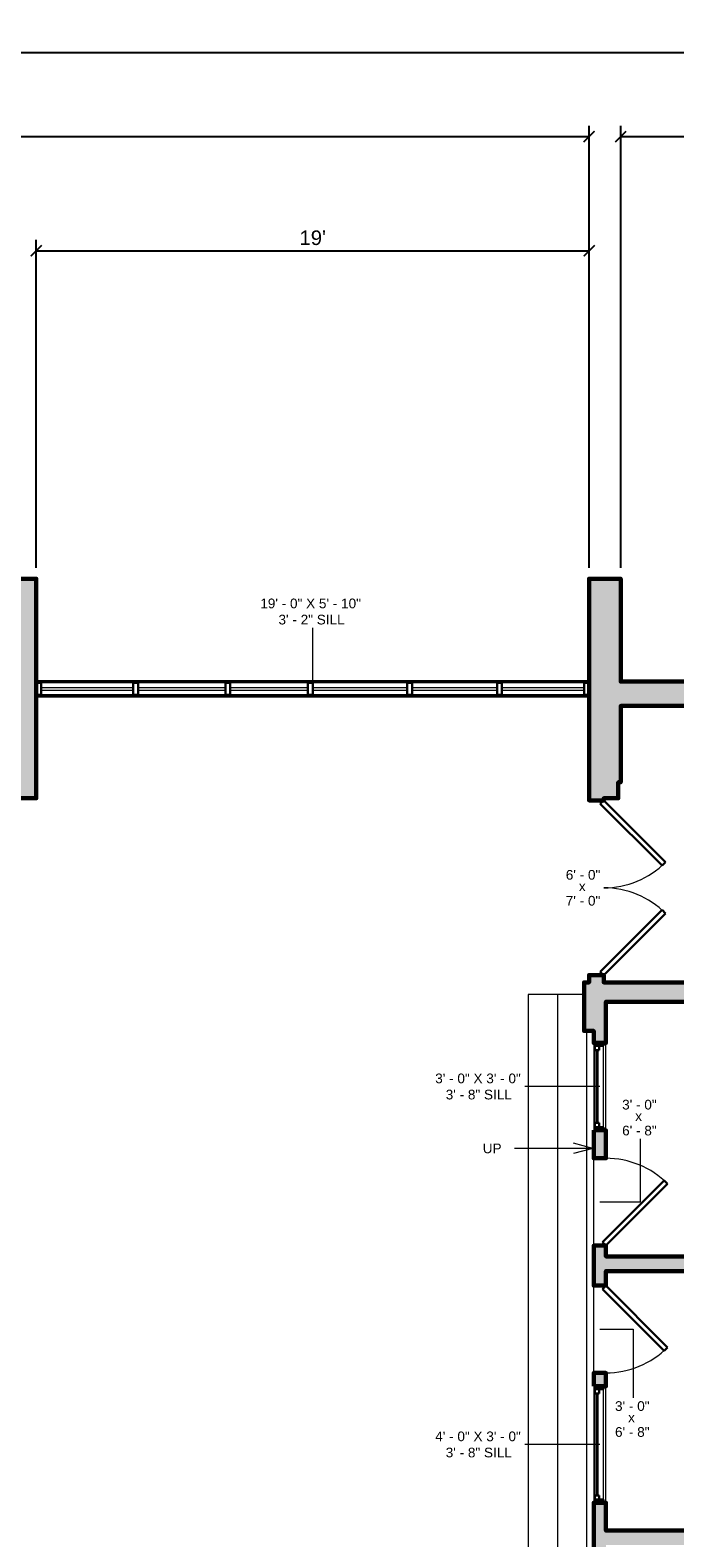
# Model space of a CAD drawing. Header units: inches. Extents: x -2078 to 109126, y -964 to 6385.
# Tile 146 of 256: x 23042 to 23308, y 4221 to 4842. Entities that reach past the tile are written whole.
import ezdxf

# ---------------------------------------------------------------- set-up
doc = ezdxf.new("R2010")
doc.units = ezdxf.units.IN
doc.header["$MEASUREMENT"] = 0
for name, color, linetype, lineweight in [('A-ANNO', 2, 'Continuous', 5), ('A-ANNO-DIMS', 1, 'Continuous', 9), ('A-DOOR', 1, 'Continuous', 18), ('A-GLAZ', 2, 'Continuous', 30), ('A-GLAZ-CURT', 52, 'Continuous', 9), ('A-GLAZ-CWMG', 51, 'Continuous', 9), ('A-STRS', 4, 'Continuous', 9), ('A-WALL', 3, 'Continuous', 40), ('A-WINDOWS', 2, 'Continuous', 18)]:
    doc.layers.add(name, color=color, linetype=linetype, lineweight=lineweight)
doc.layers.add('A-HATCH', color=9, linetype='Continuous')
doc.styles.add('Arial_1', font='arial.ttf', dxfattribs={"height": 0.0625})
doc.styles.add('Arial_2', font='arial.ttf', dxfattribs={"height": 3})
doc.styles.add('JC', font='arial.ttf', dxfattribs={"height": 0.125})
doc.dimstyles.new('JC-DIMS', dxfattribs={"dimtxt": 0.125, "dimasz": 0.09375, "dimexe": 0.09375, "dimexo": 0.09375, "dimgap": 0.046875, "dimtad": 1, "dimdec": 1, "dimzin": 0, "dimdsep": 46, "dimlunit": 4, "dimtxsty": 'JC', "dimblk": 'ARCHTICK', "dimcen": 0.09, "dimclrd": 1, "dimclre": 1, "dimclrt": 256, "dimadec": 0, "dimazin": 0, "dimtfac": 1, "dimtdec": 1, "dimtofl": 0, "dimtmove": 1, "dimatfit": 3, "dimfxl": 1, "dimtolj": 1, "dimtzin": 0, "dimarcsym": 0})

# ---------------------------------------------------------------- blocks, each defined once
blk = doc.blocks.new('JC_DOOR_SINGLE PANEL - SINGLE DOOR-1565138-2nd Floor Plan')
at = {"layer": 'A-DOOR', "lineweight": 30}
for p, q in [((-8.87, -26.54), (16.59, -1.09)), ((18, -2.5), (-7.46, -27.96)), ((16.59, -1.09), (18, -2.5)), ((-7.46, -27.96), (-8.87, -26.54))]:
    blk.add_line(p, q, dxfattribs=at)
at = {"layer": 'A-DOOR', "lineweight": 9}
blk.add_arc((18, -2.5), 36, 180, 225, dxfattribs=at)
blk = doc.blocks.new('JC_WINDOW HUNG - HUNG WINDOW-1565139-2nd Floor Plan')
at = {"layer": 'A-GLAZ'}
for p, q in [((-24, 2.5), (-24, -2.5)), ((-24, 2), (-21, 2)), ((-22.75, 2), (-22.75, -1.5)), ((-22.75, 0.25), (-21, 0.25)), ((-21, 2), (-21, 0.25)), ((21, 2), (24, 2)), ((21, 2), (21, 0.25)), ((22.75, 0.25), (21, 0.25)), ((22.75, 2), (22.75, -1.5)), ((24, -2.5), (24, 2.5)), ((-24, -1.5), (-22.75, -1.5)), ((22.75, -1.5), (24, -1.5))]:
    blk.add_line(p, q, dxfattribs=at)
at = {"layer": 'A-GLAZ', "lineweight": 9}
for p, q in [((-21, 2), (21, 2)), ((-22.75, -1.5), (22.75, -1.5))]:
    blk.add_line(p, q, dxfattribs=at)
at = {"layer": 'A-GLAZ', "lineweight": 40}
blk.add_line((-21, 1.125), (21, 1.125), dxfattribs=at)
at = {"layer": 'A-WINDOWS'}
for p, q in [((24, 2.5), (-24, 2.5)), ((-24, -2.5), (24, -2.5))]:
    blk.add_line(p, q, dxfattribs=at)
blk = doc.blocks.new('JC_DOOR_SINGLE PANEL - SINGLE DOOR-1565156-2nd Floor Plan')
at = {"layer": 'A-DOOR', "lineweight": 30}
for p, q in [((-7.46, 27.96), (-8.87, 26.54)), ((-8.87, 26.54), (16.59, 1.09)), ((18, 2.5), (-7.46, 27.96)), ((16.59, 1.09), (18, 2.5))]:
    blk.add_line(p, q, dxfattribs=at)
at = {"layer": 'A-DOOR', "lineweight": 9}
blk.add_arc((18, 2.5), 36, 135, 180, dxfattribs=at)
blk = doc.blocks.new('JC_WINDOW HUNG - HUNG WINDOW-1565157-2nd Floor Plan')
at = {"layer": 'A-GLAZ'}
for p, q in [((-18, 2.5), (-18, -2.5)), ((-18, 2), (-15, 2)), ((-16.75, 2), (-16.75, -1.5)), ((-16.75, 0.25), (-15, 0.25)), ((-15, 2), (-15, 0.25)), ((15, 2), (18, 2)), ((15, 2), (15, 0.25)), ((16.75, 0.25), (15, 0.25)), ((16.75, 2), (16.75, -1.5)), ((18, -2.5), (18, 2.5)), ((-18, -1.5), (-16.75, -1.5)), ((16.75, -1.5), (18, -1.5))]:
    blk.add_line(p, q, dxfattribs=at)
at = {"layer": 'A-GLAZ', "lineweight": 9}
for p, q in [((-15, 2), (15, 2)), ((-16.75, -1.5), (16.75, -1.5))]:
    blk.add_line(p, q, dxfattribs=at)
at = {"layer": 'A-GLAZ', "lineweight": 40}
blk.add_line((-15, 1.125), (15, 1.125), dxfattribs=at)
at = {"layer": 'A-WINDOWS'}
for p, q in [((18, 2.5), (-18, 2.5)), ((-18, -2.5), (18, -2.5))]:
    blk.add_line(p, q, dxfattribs=at)
blk = doc.blocks.new('JC_DOUBLE DOOR - DOUBLE DOOR-1558491-2nd Floor Plan')
at = {"layer": 'A-DOOR', "lineweight": 30}
for p, q in [((-36, 3), (-10.54, 28.46)), ((-9.13, 27.04), (-34.59, 1.59)), ((-10.54, 28.46), (-9.13, 27.04)), ((10.54, 28.46), (9.13, 27.04)), ((9.13, 27.04), (34.59, 1.59)), ((36, 3), (10.54, 28.46)), ((-34.59, 1.59), (-36, 3)), ((34.59, 1.59), (36, 3))]:
    blk.add_line(p, q, dxfattribs=at)
at = {"layer": 'A-DOOR', "lineweight": 9}
for centre, start, end in [((-36, 3), 0, 45), ((36, 3), 135, 180)]:
    blk.add_arc(centre, 36, start, end, dxfattribs=at)
blk = doc.blocks.new('Instance - Opening - 16_ x 24_-1599529-2nd Floor Plan')
at = {"layer": 'A-WINDOWS'}
for p, q in [((-114, -3), (-114, 3)), ((-114, 3), (114, 3)), ((114, 3), (114, -3)), ((114, -3), (-114, -3))]:
    blk.add_line(p, q, dxfattribs=at)
blk = doc.blocks.new('System Panel - Glazed-1599305-2nd Floor Plan')
at = {"layer": 'A-GLAZ-CURT', "lineweight": 18}
for p, q in [((19, 0.5), (-19, 0.5)), ((-19, 0.5), (-19, -0.5)), ((19, -0.5), (19, 0.5)), ((-19, -0.5), (19, -0.5))]:
    blk.add_line(p, q, dxfattribs=at)
blk = doc.blocks.new('System Panel - Glazed-1599544-2nd Floor Plan')
at = {"layer": 'A-GLAZ-CURT', "lineweight": 18}
for p, q in [((17, 0.5), (-17, 0.5)), ((-17, 0.5), (-17, -0.5)), ((17, -0.5), (17, 0.5)), ((-17, -0.5), (17, -0.5))]:
    blk.add_line(p, q, dxfattribs=at)
blk = doc.blocks.new('System Panel - Glazed-1598710-2nd Floor Plan')
at = {"layer": 'A-GLAZ-CURT', "lineweight": 18}
for p, q in [((17.5, 0.5), (-17.5, 0.5)), ((-17.5, 0.5), (-17.5, -0.5)), ((17.5, -0.5), (17.5, 0.5)), ((-17.5, -0.5), (17.5, -0.5))]:
    blk.add_line(p, q, dxfattribs=at)
blk = doc.blocks.new('System Panel - Glazed-1598711-2nd Floor Plan')
at = {"layer": 'A-GLAZ-CURT', "lineweight": 18}
for p, q in [((19.5, 0.5), (-19.5, 0.5)), ((-19.5, 0.5), (-19.5, -0.5)), ((19.5, -0.5), (19.5, 0.5)), ((-19.5, -0.5), (19.5, -0.5))]:
    blk.add_line(p, q, dxfattribs=at)
blk = doc.blocks.new('System Panel - Glazed-1598712-2nd Floor Plan')
at = {"layer": 'A-GLAZ-CURT', "lineweight": 18}
for p, q in [((16, 0.5), (-16, 0.5)), ((-16, 0.5), (-16, -0.5)), ((16, -0.5), (16, 0.5)), ((-16, -0.5), (16, -0.5))]:
    blk.add_line(p, q, dxfattribs=at)
blk = doc.blocks.new('System Panel - Glazed-1598709-2nd Floor Plan')
at = {"layer": 'A-GLAZ-CURT', "lineweight": 18}
for p, q in [((18, 0.5), (-18, 0.5)), ((-18, 0.5), (-18, -0.5)), ((18, -0.5), (18, 0.5)), ((-18, -0.5), (18, -0.5))]:
    blk.add_line(p, q, dxfattribs=at)
blk = doc.blocks.new('Rectangular Mullion - 2_5_ x 5_ rectangular-1564720-2nd Floor Plan')
at = {"layer": 'A-GLAZ-CWMG', "lineweight": 30}
for p, q in [((0, 2.5), (-2, 2.5)), ((-2, 2.5), (-2, -2.5)), ((0, -2.5), (0, 2.5)), ((-2, -2.5), (0, -2.5))]:
    blk.add_line(p, q, dxfattribs=at)
blk = doc.blocks.new('Rectangular Mullion - 2_5_ x 5_ rectangular-1564723-2nd Floor Plan')
at = {"layer": 'A-GLAZ-CWMG', "lineweight": 30}
for p, q in [((-2, 2.5), (0, 2.5)), ((-2, -2.5), (-2, 2.5)), ((0, 2.5), (0, -2.5)), ((0, -2.5), (-2, -2.5))]:
    blk.add_line(p, q, dxfattribs=at)
blk = doc.blocks.new('Rectangular Mullion - 2_5_ x 5_ rectangular-V12-2nd Floor Plan')
at = {"layer": 'A-GLAZ-CWMG'}
for p, q in [((-269.51, 466.61), (-307.51, 466.61)), ((-269.51, 461.61), (-307.51, 461.61))]:
    blk.add_line(p, q, dxfattribs=at)
blk = doc.blocks.new('Rectangular Mullion - 2_5_ x 5_ rectangular-1564719-2nd Floor Plan')
at = {"layer": 'A-GLAZ-CWMG', "lineweight": 30}
for p, q in [((-1, 2.5), (1, 2.5)), ((-1, -2.5), (-1, 2.5)), ((1, 2.5), (1, -2.5)), ((1, -2.5), (-1, -2.5))]:
    blk.add_line(p, q, dxfattribs=at)
blk = doc.blocks.new('Rectangular Mullion - 2_5_ x 5_ rectangular-V13-2nd Floor Plan')
at = {"layer": 'A-GLAZ-CWMG'}
for p, q in [((875.48, 466.61), (841.49, 466.61)), ((875.48, 461.61), (841.49, 461.61))]:
    blk.add_line(p, q, dxfattribs=at)
blk = doc.blocks.new('Rectangular Mullion - 2_5_ x 5_ rectangular-1575378-2nd Floor Plan')
at = {"layer": 'A-GLAZ-CWMG'}
for p, q in [((-358.51, 466.61), (-393.51, 466.61)), ((-358.51, 461.61), (-393.51, 461.61))]:
    blk.add_line(p, q, dxfattribs=at)
blk = doc.blocks.new('Rectangular Mullion - 2_5_ x 5_ rectangular-1564715-2nd Floor Plan')
at = {"layer": 'A-GLAZ-CWMG'}
for p, q in [((-395.51, 466.61), (-434.51, 466.61)), ((-395.51, 461.61), (-434.51, 461.61))]:
    blk.add_line(p, q, dxfattribs=at)
blk = doc.blocks.new('Rectangular Mullion - 2_5_ x 5_ rectangular-1576960-2nd Floor Plan')
at = {"layer": 'A-GLAZ-CWMG'}
for p, q in [((-324.51, 466.61), (-356.51, 466.61)), ((-324.51, 461.61), (-356.51, 461.61))]:
    blk.add_line(p, q, dxfattribs=at)
blk = doc.blocks.new('Rectangular Mullion - 2_5_ x 5_ rectangular-1573216-2nd Floor Plan')
at = {"layer": 'A-GLAZ-CWMG'}
for p, q in [((-470.51, 466.61), (-506.51, 466.61)), ((-470.51, 461.61), (-506.51, 461.61))]:
    blk.add_line(p, q, dxfattribs=at)
blk = doc.blocks.new('Stairs 5 - Stairs 5-1667796-2nd Floor Plan')
at = {"layer": 'A-STRS'}
for p, q in [((864.37, 338.11), (852.37, 338.11)), ((852.37, 338.11), (852.37, 23.11)), ((875.37, 338.11), (864.37, 338.11)), ((864.37, 338.11), (864.37, 23.11)), ((876.37, 323.11), (876.37, 23.11)), ((879.37, 234.61), (879.37, 270.61)), ((879.37, 182.11), (879.37, 218.11)), ((879.37, 72.11), (879.37, 108.11)), ((852.37, 23.11), (864.37, 23.11)), ((864.37, 23.11), (876.37, 23.11)), ((876.37, 23.11), (879.37, 23.11))]:
    blk.add_line(p, q, dxfattribs=at)
blk = doc.blocks.new('_ArchTick')
at = {"color": 0, "linetype": 'ByBlock', "const_width": 0.15}
blk.add_lwpolyline([(-0.5, -0.5), (0.5, 0.5)], dxfattribs=at)
blk = doc.blocks.new('*D865')
at = {"layer": 'A-ANNO-DIMS', "color": 1, "lineweight": -2, "transparency": 16777216}
for p, q in [((22686.88, 4572.24), (22686.88, 4802.94)), ((23272.88, 4620.69), (23272.88, 4802.94)), ((22686.88, 4798.44), (23272.88, 4798.44))]:
    blk.add_line(p, q, dxfattribs=at)
at = {"layer": 'Defpoints', "color": 0, "transparency": 16777216}
for p in [(23272.88, 4798.44), (23272.88, 4616.19), (22686.88, 4567.74)]:
    blk.add_point(p, dxfattribs=at)
at = {"layer": 'A-ANNO-DIMS', "color": 1, "lineweight": -2, "transparency": 16777216, "xscale": 4.5, "yscale": 4.5, "zscale": 4.5, "rotation": 180}
blk.add_blockref('_ArchTick', (22686.88, 4798.44), dxfattribs=at)
at = {"layer": 'A-ANNO-DIMS', "color": 1, "lineweight": -2, "transparency": 16777216, "xscale": 4.5, "yscale": 4.5, "zscale": 4.5}
blk.add_blockref('_ArchTick', (23272.88, 4798.44), dxfattribs=at)
at = {"layer": 'A-ANNO-DIMS', "transparency": 16777216, "insert": (22979.88, 4803.75), "char_height": 6, "width": 0.5739, "attachment_point": 5, "style": 'JC'}
blk.add_mtext('\\A1;48\'-10"', dxfattribs=at)
blk = doc.blocks.new('*D867')
at = {"layer": 'A-ANNO-DIMS', "color": 1, "lineweight": -2, "transparency": 16777216}
for p, q in [((23285.88, 4620.69), (23285.88, 4802.94)), ((23409.88, 4620.69), (23409.88, 4802.94)), ((23285.88, 4798.44), (23409.88, 4798.44))]:
    blk.add_line(p, q, dxfattribs=at)
at = {"layer": 'Defpoints', "color": 0, "transparency": 16777216}
for p in [(23409.88, 4798.44), (23285.88, 4616.19), (23409.88, 4616.19)]:
    blk.add_point(p, dxfattribs=at)
at = {"layer": 'A-ANNO-DIMS', "color": 1, "lineweight": -2, "transparency": 16777216, "xscale": 4.5, "yscale": 4.5, "zscale": 4.5, "rotation": 180}
blk.add_blockref('_ArchTick', (23285.88, 4798.44), dxfattribs=at)
at = {"layer": 'A-ANNO-DIMS', "color": 1, "lineweight": -2, "transparency": 16777216, "xscale": 4.5, "yscale": 4.5, "zscale": 4.5}
blk.add_blockref('_ArchTick', (23409.88, 4798.44), dxfattribs=at)
at = {"layer": 'A-ANNO-DIMS', "transparency": 16777216, "insert": (23347.88, 4803.75), "char_height": 6, "width": 0.4874, "attachment_point": 5, "style": 'JC'}
blk.add_mtext('\\A1;10\'-4"', dxfattribs=at)
blk = doc.blocks.new('*D879')
at = {"layer": 'A-ANNO-DIMS', "color": 1, "lineweight": -2, "transparency": 16777216}
for p, q in [((21455.88, 4620.24), (21455.88, 4837.58)), ((23421.88, 4620.69), (23421.88, 4837.58)), ((21455.88, 4833.08), (23421.88, 4833.08))]:
    blk.add_line(p, q, dxfattribs=at)
at = {"layer": 'Defpoints', "color": 0, "transparency": 16777216}
for p in [(23421.88, 4833.08), (21455.88, 4615.74), (23421.88, 4616.19)]:
    blk.add_point(p, dxfattribs=at)
at = {"layer": 'A-ANNO-DIMS', "color": 1, "lineweight": -2, "transparency": 16777216, "xscale": 4.5, "yscale": 4.5, "zscale": 4.5, "rotation": 180}
blk.add_blockref('_ArchTick', (21455.88, 4833.08), dxfattribs=at)
at = {"layer": 'A-ANNO-DIMS', "color": 1, "lineweight": -2, "transparency": 16777216, "xscale": 4.5, "yscale": 4.5, "zscale": 4.5}
blk.add_blockref('_ArchTick', (23421.88, 4833.08), dxfattribs=at)
at = {"layer": 'A-ANNO-DIMS', "transparency": 16777216, "insert": (22438.88, 4838.4), "char_height": 6, "width": 0.6604, "attachment_point": 5, "style": 'JC'}
blk.add_mtext('\\A1;163\'-10"', dxfattribs=at)
blk = doc.blocks.new('*D903')
at = {"layer": 'A-ANNO-DIMS', "color": 1, "lineweight": -2, "transparency": 16777216}
for p, q in [((23044.88, 4620.69), (23044.88, 4755.89)), ((23272.88, 4620.69), (23272.88, 4755.89)), ((23044.88, 4751.39), (23272.88, 4751.39))]:
    blk.add_line(p, q, dxfattribs=at)
at = {"layer": 'Defpoints', "color": 0, "transparency": 16777216}
for p in [(23272.88, 4751.39), (23044.88, 4616.19), (23272.88, 4616.19)]:
    blk.add_point(p, dxfattribs=at)
at = {"layer": 'A-ANNO-DIMS', "color": 1, "lineweight": -2, "transparency": 16777216, "xscale": 4.5, "yscale": 4.5, "zscale": 4.5, "rotation": 180}
blk.add_blockref('_ArchTick', (23044.88, 4751.39), dxfattribs=at)
at = {"layer": 'A-ANNO-DIMS', "color": 1, "lineweight": -2, "transparency": 16777216, "xscale": 4.5, "yscale": 4.5, "zscale": 4.5}
blk.add_blockref('_ArchTick', (23272.88, 4751.39), dxfattribs=at)
at = {"layer": 'A-ANNO-DIMS', "transparency": 16777216, "insert": (23158.88, 4756.71), "char_height": 6, "width": 0.4874, "attachment_point": 5, "style": 'JC'}
blk.add_mtext("\\A1;19'", dxfattribs=at)
blk = doc.blocks.new('JC- existing door Tag_quad - JC- existing door Tag_quad-839775-2nd Floor Plan')
at = {"layer": 'A-ANNO', "insert": (-0.0234, 0.0378), "char_height": 0.0625, "width": 0.0505, "attachment_point": 1, "style": 'Arial_1', "bg_fill": 3, "box_fill_scale": 1.25, "bg_fill_color": 256, "bg_fill_true_color": 13158600, "bg_fill_transparency": 0}
blk.add_mtext('x', dxfattribs=at)

msp = doc.modelspace()

# ---------------------------------------------------------------- hatches: boundary and pattern name
at = {"layer": 'A-HATCH'}
h = msp.add_hatch(color=256, dxfattribs=at)
h.dxf.hatch_style = 1
h.paths.add_polyline_path([(22085.881, 4616.348), (22072.881, 4616.348), (22072.881, 4545.348), (22085.881, 4545.348)])
h.paths.add_polyline_path([(22325.881, 4616.348), (22312.881, 4616.348), (22312.881, 4525.348), (22315.038, 4525.348), (22315.038, 4406.741), (22273.96, 4406.741), (22273.96, 4401.741), (22322.038, 4401.741), (22322.038, 4406.741), (22320.038, 4406.741), (22320.038, 4525.348), (22325.881, 4525.348)])
h.paths.add_polyline_path([(22565.881, 4616.348), (22552.881, 4616.348), (22552.881, 4525.693), (22560.881, 4525.693), (22560.881, 4406.741), (22547.46, 4406.741), (22547.46, 4401.741), (22570.881, 4401.741), (22570.881, 4406.741), (22565.881, 4406.741)])
h.paths.add_polyline_path([(22441.881, 4567.741), (22436.881, 4567.741), (22436.881, 4406.741), (22416.46, 4406.741), (22416.46, 4401.741), (22448.038, 4401.741), (22448.038, 4406.741), (22441.881, 4406.741)])
h.paths.add_polyline_path([(22686.881, 4567.741), (22681.881, 4567.741), (22681.881, 4406.741), (22667.881, 4406.741), (22667.881, 4401.741), (22686.881, 4401.741)])
h.paths.add_polyline_path([(22619.881, 4406.741), (22606.881, 4406.741), (22606.881, 4401.741), (22619.881, 4401.741)])
h.paths.add_polyline_path([(22804.881, 4616.193), (22792.881, 4616.193), (22792.881, 4526.741), (22804.881, 4526.741)])
h.paths.add_polyline_path([(23044.881, 4616.193), (23032.881, 4616.193), (23032.881, 4525.693), (23044.881, 4525.693)])
h.paths.add_polyline_path([(23285.875, 4616.193), (23272.875, 4616.193), (23272.875, 4524.741), (23278.875, 4524.741), (23278.875, 4525.693), (23284.875, 4525.693), (23284.875, 4532.241), (23285.875, 4532.241), (23285.875, 4563.741), (23409.875, 4563.741), (23409.875, 4533.741), (23375.591, 4533.741), (23375.591, 4524.717), (23381.591, 4524.717), (23381.591, 4525.741), (23421.875, 4525.741), (23421.875, 4616.193), (23409.875, 4616.193), (23409.875, 4573.741), (23285.875, 4573.741)])
h.paths.add_polyline_path([(23419.875, 4441.741), (23422.162, 4441.741), (23422.162, 4451.741), (23381.591, 4451.741), (23381.591, 4452.717), (23375.591, 4452.717), (23375.591, 4451.741), (23375.162, 4451.741), (23375.162, 4449.741), (23278.875, 4449.741), (23278.875, 4452.741), (23272.875, 4452.741), (23272.875, 4449.741), (23270.76, 4449.741), (23270.76, 4429.741), (23274.76, 4429.741), (23274.76, 4424.82), (23279.76, 4424.82), (23279.76, 4441.741), (23409.875, 4441.741), (23409.875, 4338.285), (23337.125, 4338.285), (23337.125, 4336.741), (23279.76, 4336.741), (23279.76, 4341.241), (23274.76, 4341.241), (23274.76, 4324.741), (23279.76, 4324.741), (23279.76, 4330.741), (23337.125, 4330.741), (23337.125, 4329.285), (23409.875, 4329.285), (23409.875, 4223.741), (23279.76, 4223.741), (23279.76, 4235.241), (23274.76, 4235.241), (23274.76, 4214.741), (23279.76, 4214.741), (23279.76, 4217.741), (23410.875, 4217.741), (23410.875, 4099.741), (23279.76, 4099.741), (23279.76, 4127.241), (23274.76, 4127.241), (23274.76, 4113.741), (23269.76, 4113.741), (23269.76, 4097.741), (23244.875, 4097.741), (23244.875, 4092.741), (23410.875, 4092.741), (23410.875, 3999.741), (23285.875, 3999.741), (23285.875, 4016.741), (23273.875, 4016.741), (23273.875, 3980.741), (23201.875, 3980.741), (23201.875, 3970.741), (23222.875, 3970.741), (23222.875, 3950.741), (23228.875, 3950.741), (23228.875, 3970.741), (23285.875, 3970.741), (23285.875, 3993.741), (23410.875, 3993.741), (23410.875, 3874.741), (23228.875, 3874.741), (23228.875, 3914.741), (23222.875, 3914.741), (23222.875, 3874.741), (23208.695, 3874.741), (23208.695, 3866.741), (23410.875, 3866.741), (23410.875, 3830.741), (23425.88, 3830.741), (23425.88, 3765.442), (23351.538, 3765.442), (23351.538, 3806.796), (23279.538, 3806.796), (23279.538, 3771.442), (23147.149, 3771.442), (23147.149, 3660.599), (23153.149, 3660.599), (23153.149, 3765.442), (23285.538, 3765.442), (23285.538, 3800.796), (23345.538, 3800.796), (23345.538, 3759.442), (23431.88, 3759.442), (23431.88, 3836.741), (23419.875, 3836.741), (23419.875, 4231.242), (23584.881, 4231.242), (23584.881, 4241.242), (23419.875, 4241.242), (23419.875, 4341.704)])
h.paths.add_polyline_path([(23279.76, 4288.741), (23274.76, 4288.741), (23274.76, 4283.241), (23279.76, 4283.241)], flags=17)
h.paths.add_polyline_path([(23279.76, 4388.82), (23274.76, 4388.82), (23274.76, 4377.241), (23279.76, 4377.241)], flags=17)
h.paths.add_polyline_path([(23196.875, 4097.741), (23187.37, 4097.741), (23182.992, 4092.335), (23187.655, 4088.559), (23191.042, 4092.741), (23196.875, 4092.741)], flags=17)
h.paths.add_polyline_path([(23164.999, 4060.582), (23160.337, 4064.358), (23157.875, 4061.318), (23157.875, 4049.741), (23163.875, 4049.741), (23163.875, 4059.193)], flags=17)
h.paths.add_polyline_path([(23163.875, 4013.741), (23157.875, 4013.741), (23157.875, 3980.741), (23155.875, 3980.741), (23155.875, 3970.741), (23165.875, 3970.741), (23165.875, 3980.741), (23163.875, 3980.741)], flags=17)
h.paths.add_polyline_path([(22152.381, 3976.741), (22150.881, 3976.741), (22150.881, 3980.741), (22085.881, 3980.741), (22085.881, 4017.381), (22072.881, 4017.381), (22072.881, 3980.741), (22067.881, 3980.741), (22067.881, 3970.741), (22152.381, 3970.741)])
h.paths.add_polyline_path([(22197.881, 4334.741), (22189.881, 4334.741), (22189.881, 4008.741), (22190.881, 4008.741), (22190.881, 3976.741), (22188.381, 3976.741), (22188.381, 3970.741), (22198.381, 3970.741), (22198.381, 3976.741), (22196.881, 3976.741), (22196.881, 4008.741), (22197.881, 4008.741)])

# ---------------------------------------------------------------- linework, layer by layer
at = {"layer": 'A-ANNO'}
for p, q in [((23158.878, 4570.741), (23158.942, 4595.989)), ((23277.26, 4406.82), (23246.414, 4406.832)), ((23274.375, 4381.311), (23266.375, 4383.454)), ((23293.995, 4359.241), (23293.982, 4385.314)), ((23274.375, 4381.311), (23242.285, 4381.311)), ((23274.375, 4381.311), (23266.375, 4379.167)), ((23277.26, 4359.241), (23293.995, 4359.241)), ((23277.26, 4306.741), (23291.054, 4306.741)), ((23291.054, 4306.741), (23291.041, 4278.407)), ((23277.26, 4259.241), (23246.414, 4259.254))]:
    msp.add_line(p, q, dxfattribs=at)
at = {"layer": 'A-ANNO', "color": 250}
msp.add_line((23242.285, 4381.311), (23242.121, 4381.311), dxfattribs=at)
at = {"layer": 'A-WALL'}
for p, q in [((23044.881, 4573.741), (23272.875, 4573.741)), ((23272.875, 4567.741), (23044.881, 4567.741))]:
    msp.add_line(p, q, dxfattribs=at)
at = {"layer": 'A-WALL', "lineweight": 60}
for points in [[(23032.881, 4525.693), (23044.881, 4525.693), (23044.881, 4616.193), (23032.881, 4616.193)], [(23409.875, 4533.741), (23375.591, 4533.741), (23375.591, 4524.717), (23381.591, 4524.717), (23381.591, 4525.741), (23421.875, 4525.741), (23421.875, 4616.193), (23409.875, 4616.193), (23409.875, 4573.741), (23285.875, 4573.741), (23285.875, 4616.193), (23272.875, 4616.193), (23272.875, 4524.741), (23278.875, 4524.741), (23278.875, 4525.693), (23284.875, 4525.693), (23284.875, 4532.241), (23285.875, 4532.241), (23285.875, 4563.741), (23409.875, 4563.741)], [(23274.76, 4388.82), (23279.76, 4388.82), (23279.76, 4377.241), (23274.76, 4377.241)], [(23274.76, 4283.241), (23279.76, 4283.241), (23279.76, 4288.741), (23274.76, 4288.741)]]:
    msp.add_lwpolyline(points, close=True, dxfattribs=at)
for points in [[(23375.162, 4449.741), (23278.875, 4449.741), (23278.875, 4452.741), (23272.875, 4452.741), (23272.875, 4449.741), (23270.76, 4449.741), (23270.76, 4429.741), (23274.76, 4429.741), (23274.76, 4424.82), (23279.76, 4424.82), (23279.76, 4441.741), (23409.875, 4441.741)], [(23337.125, 4336.741), (23279.76, 4336.741), (23279.76, 4341.241), (23274.76, 4341.241), (23274.76, 4324.741), (23279.76, 4324.741), (23279.76, 4330.741), (23337.125, 4330.741)], [(23409.875, 4223.741), (23279.76, 4223.741), (23279.76, 4235.241), (23274.76, 4235.241), (23274.76, 4214.741)]]:
    msp.add_lwpolyline(points, dxfattribs=at)

# ---------------------------------------------------------------- block references
at = {"layer": 'A-DOOR'}
for name, p, rotation in [('JC_DOUBLE DOOR - DOUBLE DOOR-1558491-2nd Floor Plan', (23275.875, 4488.741), 270), ('JC_DOOR_SINGLE PANEL - SINGLE DOOR-1565156-2nd Floor Plan', (23277.26, 4359.241), 269.9999999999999), ('JC_DOOR_SINGLE PANEL - SINGLE DOOR-1565138-2nd Floor Plan', (23277.26, 4306.741), 89.99999999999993)]:
    msp.add_blockref(name, p, dxfattribs=dict(at, rotation=rotation))
at = {"layer": 'A-GLAZ-CURT'}
for name, p in [('System Panel - Glazed-1599305-2nd Floor Plan', (23065.881, 4570.741)), ('System Panel - Glazed-1598709-2nd Floor Plan', (23104.881, 4570.741)), ('System Panel - Glazed-1598712-2nd Floor Plan', (23140.881, 4570.741)), ('System Panel - Glazed-1598711-2nd Floor Plan', (23178.381, 4570.741)), ('System Panel - Glazed-1598710-2nd Floor Plan', (23217.381, 4570.741)), ('System Panel - Glazed-1599544-2nd Floor Plan', (23253.878, 4570.741))]:
    msp.add_blockref(name, p, dxfattribs=at)
at = {"layer": 'A-GLAZ-CWMG', "rotation": 180}
msp.add_blockref('Rectangular Mullion - 2_5_ x 5_ rectangular-1564720-2nd Floor Plan', (23044.881, 4570.741), dxfattribs=at)
at = {"layer": 'A-GLAZ-CWMG'}
for name, p in [('Rectangular Mullion - 2_5_ x 5_ rectangular-V12-2nd Floor Plan', (23354.391, 4106.63)), ('Rectangular Mullion - 2_5_ x 5_ rectangular-1573216-2nd Floor Plan', (23593.391, 4106.63)), ('Rectangular Mullion - 2_5_ x 5_ rectangular-1576960-2nd Floor Plan', (23481.391, 4106.63)), ('Rectangular Mullion - 2_5_ x 5_ rectangular-1564715-2nd Floor Plan', (23593.391, 4106.63)), ('Rectangular Mullion - 2_5_ x 5_ rectangular-1575378-2nd Floor Plan', (23593.391, 4106.63)), ('Rectangular Mullion - 2_5_ x 5_ rectangular-V13-2nd Floor Plan', (22395.391, 4106.63))]:
    msp.add_blockref(name, p, dxfattribs=at)
at = {"layer": 'A-GLAZ-CWMG', "extrusion": (0, 0, -1), "rotation": 180}
for name, p in [('Rectangular Mullion - 2_5_ x 5_ rectangular-1564719-2nd Floor Plan', (-23085.881, 4570.741)), ('Rectangular Mullion - 2_5_ x 5_ rectangular-1564719-2nd Floor Plan', (-23123.881, 4570.741)), ('Rectangular Mullion - 2_5_ x 5_ rectangular-1564719-2nd Floor Plan', (-23157.881, 4570.741)), ('Rectangular Mullion - 2_5_ x 5_ rectangular-1564719-2nd Floor Plan', (-23198.881, 4570.741)), ('Rectangular Mullion - 2_5_ x 5_ rectangular-1564719-2nd Floor Plan', (-23235.881, 4570.741)), ('Rectangular Mullion - 2_5_ x 5_ rectangular-1564723-2nd Floor Plan', (-23272.875, 4570.741))]:
    msp.add_blockref(name, p, dxfattribs=at)
at = {"layer": 'A-STRS'}
msp.add_blockref('Stairs 5 - Stairs 5-1667796-2nd Floor Plan', (22395.391, 4106.63), dxfattribs=at)
at = {"layer": 'A-WINDOWS'}
msp.add_blockref('Instance - Opening - 16_ x 24_-1599529-2nd Floor Plan', (23158.878, 4570.741), dxfattribs=at)
at = {"layer": 'A-WINDOWS', "rotation": 89.99999999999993}
for name, p in [('JC_WINDOW HUNG - HUNG WINDOW-1565157-2nd Floor Plan', (23277.26, 4406.82)), ('JC_WINDOW HUNG - HUNG WINDOW-1565139-2nd Floor Plan', (23277.26, 4259.241))]:
    msp.add_blockref(name, p, dxfattribs=at)

# ---------------------------------------------------------------- texts
at = {"layer": 'A-ANNO', "char_height": 4, "attachment_point": 1, "style": 'Arial_2'}
for s, insert, width in [('19\' - 0" X 5\' - 10"', (23137.272, 4607.985), 52.318), ('3\' - 2" SILL', (23144.772, 4601.318), 34.138), ('3\' - 0" X 3\' - 0"', (23209.399, 4412.164), 44.642), ('3\' - 8" SILL', (23213.733, 4405.497), 34.138), ('UP', (23229.001, 4383.311), 9.696), ('4\' - 0" X 3\' - 0"', (23209.399, 4264.585), 44.642), ('3\' - 8" SILL', (23213.733, 4257.919), 34.138)]:
    msp.add_mtext(s, dxfattribs=dict(at, insert=insert, width=width))

# ---------------------------------------------------------------- dimensions: what is measured, and where the dimension line sits
at = {"layer": 'A-ANNO-DIMS'}
for base, p1, p2, picture, middle in [((23421.875, 4833.082), (21455.881, 4615.741), (23421.875, 4616.193), '*D879', (22438.878, 4838.398)), ((23272.875, 4798.436), (22686.881, 4567.741), (23272.875, 4616.193), '*D865', (22979.878, 4803.749)), ((23409.875, 4798.436), (23285.875, 4616.193), (23409.875, 4616.193), '*D867', (23347.875, 4803.749)), ((23272.875, 4751.393), (23044.881, 4616.193), (23272.875, 4616.193), '*D903', (23158.878, 4756.707))]:
    dim = msp.add_linear_dim(base=base, p1=p1, p2=p2, dimstyle='JC-DIMS', dxfattribs=at)
    dim.commit()
    dim.dimension.update_dxf_attribs({"geometry": picture, "text_midpoint": middle})

# ---------------------------------------------------------------- next in the draw order: block references
at = {"layer": 'A-ANNO', "xscale": 64, "yscale": 64, "zscale": 64}
for p in [(23270.126, 4488.95), (23293.372, 4394.202), (23290.431, 4269.937)]:
    msp.add_blockref('JC- existing door Tag_quad - JC- existing door Tag_quad-839775-2nd Floor Plan', p, dxfattribs=at)

# ---------------------------------------------------------------- next in the draw order: texts
at = {"layer": 'A-ANNO', "char_height": 4, "width": 17.978, "attachment_point": 1, "style": 'Arial_2'}
for s, insert in [('6\' - 0"', (23263.24, 4496.087)), ('7\' - 0"', (23263.24, 4485.406)), ('3\' - 0"', (23286.486, 4401.339)), ('6\' - 8"', (23286.486, 4390.658)), ('3\' - 0"', (23283.545, 4277.074)), ('6\' - 8"', (23283.545, 4266.392))]:
    msp.add_mtext(s, dxfattribs=dict(at, insert=insert))

doc.saveas('drawing.dxf')
